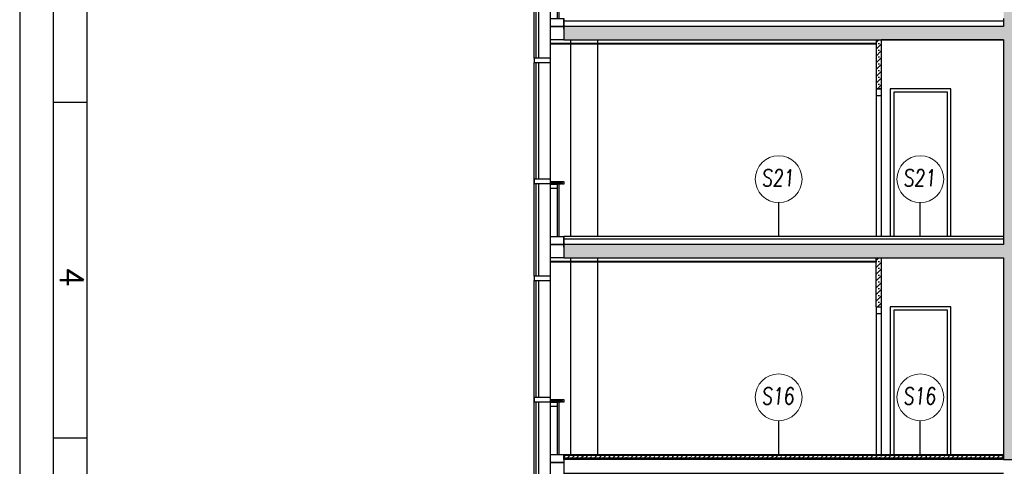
# Model space of a CAD drawing. Header units: millimetres. Extents: x 171 to 266814, y 44 to 350448.
# Tile 73 of 105: x 171 to 14834, y 99073 to 105728. Entities that reach past the tile are written whole.
import ezdxf
from ezdxf.enums import TextEntityAlignment as Align

# ---------------------------------------------------------------- set-up
doc = ezdxf.new("R2010")
doc.units = ezdxf.units.MM
doc.header["$LTSCALE"] = 100
for name, color, linetype in [('1_RÁMEČEK', 7, 'Continuous'), ('KOTY 50', 7, 'Continuous'), ('LEGENDA', 7, 'Continuous'), ('NOVÁ TENKÁ', 240, 'Continuous'), ('NOVÁ TLUSTÁ', 240, 'Continuous'), ('SRAFA', 9, 'Continuous'), ('TENKA', 253, 'Continuous'), ('ŽB', 3, 'Continuous'), ('ŽB NOVÝ', 240, 'Continuous')]:
    doc.layers.add(name, color=color, linetype=linetype)
doc.layers.add('DVERE', color=7, linetype='Continuous', true_color=0xf00000)
doc.layers.add('SRAFA ŽB', color=254, linetype='Continuous', lineweight=35)
doc.styles.add('CS-ROMANS', font='romans.shx', dxfattribs={"width": 0.75, "oblique": 5})
doc.styles.add('ROMANS', font='romans.shx', dxfattribs={"width": 0.75, "oblique": 5, "height": 200})

# ---------------------------------------------------------------- blocks, each defined once
blk = doc.blocks.new('fas 3250')
at = {"layer": 'TENKA'}
for points in [[(-441, 2592), (-200, 2592), (-200, 2658), (-441, 2658)], [(-441, 788), (-200, 788), (-200, 852), (-441, 852)], [(-200, 820), (0, 820), (0, 780), (-20, 780), (-20, 800), (-200, 800)], [(-200, 800), (-34, 800), (-34, 780), (-200, 780)], [(-200, 780), (-100, 780), (-100, 715), (-200, 715)], [(0, -120), (-200, -120), (-200, 0), (0, 0)], [(0, -320), (-200, -320), (-200, -120), (0, -120)]]:
    blk.add_lwpolyline(points, close=True, dxfattribs=at)
for points in [[(-441, -593), (-441, 2592)], [(-411, 852), (-411, 2592)], [(-371, 852), (-371, 2592)], [(-200, -593), (-200, 2592)], [(-411, -593), (-411, 788)], [(-371, -593), (-371, 788)], [(-100, 780), (-100, 0)], [(-75, 800), (-75, 0)]]:
    blk.add_lwpolyline(points, dxfattribs=at)

msp = doc.modelspace()

# ---------------------------------------------------------------- hatches: boundary and pattern name
at = {"layer": 'SRAFA'}
h = msp.add_hatch(dxfattribs=at)
h.set_pattern_fill('SACNCR', color=253, scale=30)
h.set_pattern_definition([(45, (-48815.62, 24653.78), (-50.51394, 50.51394), []), (45, (-48765.11, 24653.78), (-50.51394, 50.51394), [0, -71.4375])])
h.paths.add_polyline_path([(13001.171, 105428.423), (12926.171, 105428.423), (12926.171, 104698.396), (13001.171, 104698.396)])
h = msp.add_hatch(dxfattribs=at)
h.set_pattern_fill('SACNCR', color=253, scale=30)
h.set_pattern_definition([(45, (-48815.62, 21403.78), (-50.51394, 50.51394), []), (45, (-48765.11, 21403.78), (-50.51394, 50.51394), [0, -71.4375])])
h.paths.add_polyline_path([(13001.171, 102178.423), (12926.171, 102178.423), (12926.171, 101448.396), (13001.171, 101448.396)])
h = msp.add_hatch(dxfattribs=at)
h.set_pattern_fill('ANSI35', color=253, scale=15)
h.set_pattern_definition([(45, (-48815.62, 17403.78), (-67.35192, 67.35192), []), (45, (-48748.27, 17403.78), (-67.35192, 67.35192), [119.0625, -23.8125, 0, -23.8125])])
h.paths.add_polyline_path([(14823.671, 99233.396), (8273.671, 99233.396), (8273.671, 99193.396), (14823.671, 99193.396)])
at = {"layer": 'SRAFA ŽB'}
h = msp.add_hatch(color=253, dxfattribs=at)
h.dxf.hatch_style = 1
h.paths.add_polyline_path([(21323.671, 112648.566), (22523.671, 112648.566), (22523.671, 112868.566), (24772.727, 112868.566), (24773.671, 111178.396), (24973.671, 111178.396), (24973.671, 111788.396), (27223.671, 111788.396), (27223.671, 108323.396), (27223.671, 105748.396), (27223.671, 105628.396), (24973.671, 105628.396), (24973.671, 105748.396), (24773.671, 105748.396), (24773.671, 104678.396), (24973.671, 104678.396), (24973.671, 105428.423), (27223.671, 105428.423), (27223.671, 102498.396), (27223.671, 102378.396), (24973.671, 102378.396), (24973.671, 102498.396), (24773.671, 102498.396), (24773.671, 101428.396), (24973.671, 101428.396), (24973.671, 102178.423), (27223.671, 102178.423), (27223.671, 99248.396), (27223.671, 99173.396), (27423.671, 99173.396), (27423.671, 99248.396), (27423.671, 102178.423), (33971.783, 102178.423), (33971.783, 102378.396), (27423.671, 102378.396), (27423.671, 102498.396), (27423.671, 105428.423), (33971.783, 105428.423), (33971.783, 105628.423), (27423.671, 105628.423), (27423.671, 105748.396), (27423.671, 109348.396), (27423.671, 112648.566), (33973.671, 112648.566), (33971.783, 112868.566), (33771.783, 112868.566), (33773.671, 112868.566), (27422.727, 112868.566), (27422.727, 113388.566), (27222.727, 113388.566), (27222.255, 111988.396), (24973.199, 111988.396), (24973.671, 113678.396), (22673.671, 113678.396), (22673.671, 113498.396), (24772.727, 113498.396), (24772.727, 112868.566), (18422.727, 112868.566), (18422.734, 113288.566), (18223.678, 113288.566), (18223.671, 111988.396), (15023.671, 111988.566), (15023.671, 113388.566), (14823.671, 113388.566), (14823.671, 112868.566), (8273.671, 112868.566), (8273.671, 112648.566), (14823.671, 112648.566), (14823.671, 108878.423), (8273.671, 108878.423), (8273.671, 108678.423), (12926.171, 108678.423), (13001.171, 108678.423), (14823.671, 108678.396), (14823.671, 105748.396), (14823.671, 105628.396), (8273.671, 105628.396), (8273.671, 105588.396), (8273.671, 105428.423), (12926.171, 105428.423), (13001.171, 105428.423), (14823.671, 105428.423), (14823.671, 99248.396), (14823.671, 99173.396), (15023.671, 99173.396), (15023.671, 99248.396), (15023.671, 105428.423), (15958.671, 105428.423), (16058.671, 105428.423), (16988.671, 105428.423), (17088.671, 105428.423), (18223.671, 105428.423), (18223.671, 99233.396), (18223.671, 99173.396), (18423.671, 99173.396), (18423.671, 100638.396), (21123.671, 100638.396), (21123.671, 99248.396), (21123.671, 99173.396), (21323.671, 99173.396), (21323.671, 99248.396), (21323.671, 102178.396), (22523.671, 102178.396), (22523.671, 99248.396), (22523.671, 99173.396), (22673.671, 99173.396), (22673.671, 113678.402), (22523.671, 113678.389), (22523.671, 108323.396), (22523.671, 105748.396), (22523.671, 105628.423), (21323.671, 105628.423), (21323.671, 105748.396), (21323.671, 108638.396)])
h.paths.add_polyline_path([(15023.671, 108678.423), (15958.671, 108678.423), (16058.671, 108678.423), (16988.671, 108678.423), (17088.671, 108678.423), (18223.671, 108678.423), (18223.671, 108878.396), (15023.671, 108878.396), (15023.671, 111788.396), (18223.671, 111788.396), (18223.671, 108308.396), (18223.671, 105733.396), (18223.671, 105628.396), (15023.671, 105628.396), (15023.671, 105748.396)], flags=16)
h.paths.add_polyline_path([(16058.671, 105733.396), (16058.671, 105748.396), (16058.671, 108598.396), (16988.671, 108598.396), (16988.671, 105748.396), (16988.671, 105733.396), (17088.671, 105733.396), (17088.671, 105748.396), (17088.671, 108598.396), (18023.671, 108598.396), (18023.671, 105748.396), (18023.671, 105733.396)], flags=0)
h.paths.add_polyline_path([(18023.671, 110923.396), (15023.671, 110923.396), (15023.671, 110938.396), (18023.671, 110938.396)], flags=0)
h.paths.add_polyline_path([(18423.671, 112648.566), (21123.671, 112648.566), (21123.671, 107373.396), (21123.671, 107298.423), (18423.671, 107298.423), (18423.671, 107373.423)], flags=16)
h.paths.add_polyline_path([(18423.671, 107138.423), (21123.671, 107138.423), (21123.671, 104123.423), (21123.671, 104048.423), (18423.671, 104048.423), (18423.671, 104123.423)], flags=16)
h.paths.add_polyline_path([(18423.671, 110923.396), (18423.671, 110938.396), (21123.671, 110938.396), (21123.671, 110923.396)], flags=0)
h.paths.add_polyline_path([(18423.671, 103888.423), (21123.671, 103888.423), (21123.671, 100873.396), (21123.671, 100798.396), (18423.671, 100798.396), (18423.671, 100873.396)], flags=16)
h.paths.add_polyline_path([(21323.671, 105428.396), (22523.671, 105428.396), (22523.671, 102498.396), (22523.671, 102378.423), (21323.671, 102378.423), (21323.671, 102498.396)], flags=16)
h.paths.add_polyline_path([(21323.671, 104518.396), (22523.671, 104518.396), (22523.671, 102498.396), (21323.671, 102498.396)], flags=0)
h.paths.add_polyline_path([(14823.671, 102378.423), (8273.671, 102378.423), (8273.671, 102178.423), (12926.171, 102178.423), (13001.171, 102178.423), (14823.671, 102178.423)], flags=17)
h.paths.add_polyline_path([(18223.671, 102378.396), (15023.671, 102378.396), (15023.671, 102338.396), (15023.671, 102178.423), (18223.671, 102178.423)], flags=17)
h.paths.add_polyline_path([(27223.671, 108878.396), (24973.671, 108878.396), (24973.671, 108998.396), (24773.671, 108998.396), (24773.671, 107928.396), (24973.671, 107928.396), (24973.671, 108678.396), (27223.671, 108678.396)], flags=17)
h.paths.add_polyline_path([(33971.783, 108878.396), (27423.671, 108878.396), (27423.671, 108838.396), (27423.671, 108678.437), (33971.783, 108678.41)], flags=17)

# ---------------------------------------------------------------- linework, layer by layer
at = {"layer": '1_RÁMEČEK', "linetype": 'Continuous'}
for p, q in [((1170.69, 104493.55), (670.69, 104493.55)), ((1170.69, 99493.55), (670.69, 99493.55))]:
    msp.add_line(p, q, dxfattribs=at)
for points in [[(170.69, 118943.55), (170.69, 43.55), (42170.69, 43.55), (42170.69, 118943.55)], [(670.69, 117443.55), (670.69, 543.55), (41670.69, 543.55), (41670.69, 117443.55)]]:
    msp.add_lwpolyline(points, close=True, dxfattribs=at)
at = {"layer": '1_RÁMEČEK', "color": 140, "linetype": 'Continuous'}
msp.add_lwpolyline([(1170.69, 116943.55), (1170.69, 1043.55), (41170.69, 1043.55), (41170.69, 116943.55)], close=True, dxfattribs=at)
at = {"layer": 'DVERE', "color": 253}
for p, q in [((13173.671, 99248.396), (14073.671, 99248.396)), ((13223.671, 99248.396), (14023.671, 99248.396))]:
    msp.add_line(p, q, dxfattribs=at)
at = {"layer": 'KOTY 50', "color": 253}
for p, q in [((11473.862, 102498.396), (11473.862, 103003.406)), ((13582.677, 102498.396), (13582.677, 103003.406)), ((11473.862, 99248.396), (11473.862, 99753.406)), ((13582.677, 99248.396), (13582.677, 99753.406))]:
    msp.add_line(p, q, dxfattribs=at)
at = {"layer": 'KOTY 50', "color": 253, "lineweight": 13, "ltscale": 5}
for centre in [(11473.862, 103351.915), (13582.677, 103351.915), (11473.862, 100101.915), (13582.677, 100101.915)]:
    msp.add_circle(centre, 348.51, dxfattribs=at)
at = {"layer": 'NOVÁ TENKÁ', "color": 253}
for p, q in [((14823.671, 105748.396), (14823.671, 105628.396)), ((14823.671, 105628.396), (8273.671, 105628.396)), ((12926.171, 105428.423), (13001.171, 105428.423)), ((12926.171, 105428.423), (12926.171, 102498.396)), ((13001.171, 105428.423), (13001.171, 102498.396)), ((14036.171, 104698.396), (13136.171, 104698.396)), ((13136.171, 104698.396), (13136.171, 102498.396)), ((14036.171, 102498.396), (14036.171, 104698.396)), ((12926.171, 104598.396), (13001.171, 104598.396)), ((13986.171, 104648.396), (13186.171, 104648.396)), ((13186.171, 104648.396), (13186.171, 102498.396)), ((13986.171, 102498.396), (13986.171, 104648.396)), ((14823.671, 102498.396), (14823.671, 102378.423)), ((14823.671, 102378.423), (8273.671, 102378.423)), ((14823.671, 102378.423), (8273.671, 102378.423)), ((12926.171, 102178.423), (13001.171, 102178.423)), ((12926.171, 101448.396), (12926.171, 99233.396)), ((12926.171, 101348.396), (13001.171, 101348.396)), ((13001.171, 101448.396), (13001.171, 99233.396)), ((14036.171, 101448.396), (13136.171, 101448.396)), ((13136.171, 101448.396), (13136.171, 99248.396)), ((13986.171, 101398.396), (13186.171, 101398.396)), ((13186.171, 101398.396), (13186.171, 99248.396)), ((13986.171, 99248.396), (13986.171, 101398.396)), ((14036.171, 99248.396), (14036.171, 101448.396)), ((14823.671, 99248.396), (14823.671, 99173.396)), ((14823.671, 99173.396), (15023.671, 99173.396))]:
    msp.add_line(p, q, dxfattribs=at)
for points in [[(14823.671, 99233.396), (8273.671, 99233.396)], [(14823.671, 99193.396), (8273.671, 99193.396)]]:
    msp.add_lwpolyline(points, dxfattribs=at)
at = {"layer": 'NOVÁ TLUSTÁ', "color": 253}
for p, q in [((8273.671, 105588.396), (8273.671, 105748.396)), ((14823.671, 105708.396), (8273.671, 105708.396)), ((13001.171, 104698.396), (12926.171, 104698.396)), ((12926.171, 104698.396), (13001.171, 104698.396)), ((14823.671, 102498.396), (8273.671, 102498.396)), ((8273.671, 102338.396), (8273.671, 102498.396)), ((14823.671, 102458.396), (8273.671, 102458.396)), ((12926.171, 101448.396), (12926.171, 102178.423)), ((13001.171, 102178.423), (13001.171, 101448.396)), ((12926.171, 101448.396), (13001.171, 101448.396)), ((8273.671, 99248.396), (13001.171, 99248.396)), ((8273.671, 99173.423), (8273.671, 99248.396)), ((13001.171, 99248.396), (14823.671, 99248.396))]:
    msp.add_line(p, q, dxfattribs=at)
msp.add_lwpolyline([(8073.671, 105378.423), (12926.171, 105378.423), (12926.171, 105363.423), (8073.671, 105363.423)], close=True, dxfattribs=at)
at = {"layer": 'TENKA', "color": 253, "ltscale": 10}
for p, q in [((8373.671, 105428.423), (8373.671, 102498.396)), ((8373.671, 102178.423), (8373.671, 99248.396))]:
    msp.add_line(p, q, dxfattribs=at)
at = {"layer": 'TENKA', "color": 253}
for p, q in [((8773.671, 105428.423), (8773.671, 102498.396)), ((8773.671, 102178.423), (8773.671, 99248.396)), ((14823.671, 99173.396), (8273.671, 99173.396))]:
    msp.add_line(p, q, dxfattribs=at)
msp.add_lwpolyline([(8073.671, 102128.423), (12926.171, 102128.423), (12926.171, 102113.423), (8073.671, 102113.423)], close=True, dxfattribs=at)
at = {"layer": 'ŽB', "color": 253}
msp.add_lwpolyline([(14823.671, 99173.396), (8273.671, 99173.396), (8273.671, 98973.396), (14823.671, 98973.396)], dxfattribs=at)
at = {"layer": 'ŽB NOVÝ', "color": 253}
for p, q in [((8273.671, 105428.423), (12926.171, 105428.423)), ((14823.671, 105428.423), (13001.171, 105428.423)), ((14823.671, 105428.423), (14823.671, 102378.423)), ((8273.671, 102178.423), (12926.171, 102178.423)), ((14823.671, 102178.423), (14823.671, 99248.396))]:
    msp.add_line(p, q, dxfattribs=at)
for points in [[(13001.171, 105428.423), (14823.671, 105428.423)], [(13001.171, 102178.423), (14823.671, 102178.423)]]:
    msp.add_lwpolyline(points, dxfattribs=at)

# ---------------------------------------------------------------- block references
at = {"layer": 'TENKA', "color": 253}
for p in [(8273.671, 105748.396), (8273.671, 102498.396), (8273.671, 99248.396)]:
    msp.add_blockref('fas 3250', p, dxfattribs=at)

# ---------------------------------------------------------------- texts
at = {"layer": '1_RÁMEČEK', "linetype": 'Continuous', "style": 'ROMANS'}
msp.add_text('4', height=350, rotation=270, dxfattribs=at).set_placement((770.69, 101893.55), align=Align.CENTER)
at = {"layer": 'LEGENDA', "color": 253, "char_height": 250, "attachment_point": 5, "style": 'CS-ROMANS'}
for s, insert in [('\\A1;S21', (11460.177, 103371.058)), ('\\A1;S21', (13568.991, 103371.058)), ('\\A1;S16', (11460.177, 100121.058)), ('\\A1;S16', (13568.991, 100121.058))]:
    msp.add_mtext(s, dxfattribs=dict(at, insert=insert))

doc.saveas('drawing.dxf')
